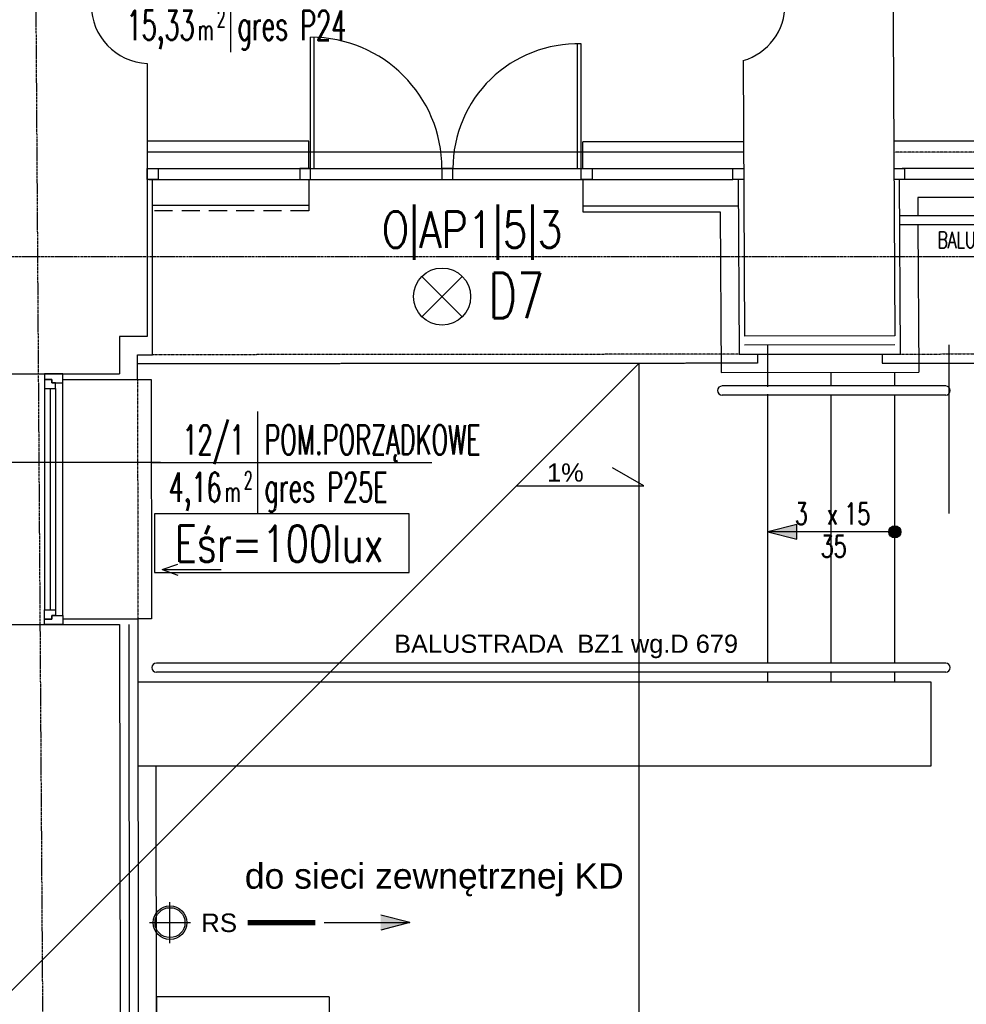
# Model space of a CAD drawing. Header units: inches. Extents: x -281236 to -70395, y 38777 to 102341.
# Tile 86 of 244: x -141656 to -141135, y 50112 to 50655. Entities that reach past the tile are written whole.
import ezdxf
from ezdxf.enums import TextEntityAlignment as Align

# ---------------------------------------------------------------- set-up
doc = ezdxf.new("R2010")
doc.units = ezdxf.units.IN
doc.header["$MEASUREMENT"] = 0
for name, pattern in [('CENTER', [2, 1.25, -0.25, 0.25, -0.25]), ('DASHDOT', [1, 0.5, -0.25, 0, -0.25]), ('DASHED2', [0.375, 0.25, -0.125])]:
    doc.linetypes.add(name, pattern=pattern)
doc.layers.get('0').update_dxf_attribs({"color": 101})
for name, color, linetype in [('cokół_widok', 255, 'Continuous'), ('E-90', 6, 'Continuous'), ('E-OPIS-POM', 6, 'Continuous'), ('E35', 6, 'Continuous'), ('Ele-balustrada', 64, 'Continuous'), ('Ins-went-opis', 141, 'Continuous'), ('Ins-wod', 152, 'Continuous'), ('Ins-wod-opis', 155, 'Continuous'), ('Mkd-odpływy', 7, 'Continuous'), ('Okn---okna', 5, 'Continuous'), ('Opis-spadki', 61, 'Continuous'), ('Os-osie glowne', 8, 'CENTER'), ('Sc-cegla pelna', 32, 'Continuous'), ('Sc-izolacja term-obrys', 132, 'Continuous'), ('Sc-izolacja term-styropian', 151, 'STYROPIAN-KA'), ('Sc-nad', 5, 'DASHED2'), ('Sc-nadproza kon', 5, 'DASHED2'), ('Sch-opis', 51, 'Continuous'), ('studzienki_widok', 52, 'Continuous'), ('W-idok', 9, 'Continuous')]:
    doc.layers.add(name, color=color, linetype=linetype)
doc.styles.add('KA wymiar', font='romans.shx', dxfattribs={"width": 0.6})
doc.styles.add('ROMANS', font='romans', dxfattribs={"width": 0.85})
doc.styles.add('TYTUL2', font='ARIAL.TTF')
doc.linetypes.add('BATTING', pattern='A,0.0001,-0.1,[134,ltypeshp.shx,S=0.1,R=0,X=-0.1,Y=0],-0.2,[134,ltypeshp.shx,S=0.1,R=180,X=0.1,Y=0],-0.1', length=0.4001)
doc.linetypes.add('STYROPIAN-KA', pattern='A,0.0001,-0.1,[135,ltypeshp.shx,S=0.1,R=0,X=-0.1,Y=0],0,[135,ltypeshp.shx,S=0.1,R=180,X=0.1,Y=0],-0.1', length=0.2001)

# ---------------------------------------------------------------- blocks, each defined once
blk = doc.blocks.new('pow')
for p, q in [((0, 0.523), (0, -0.523)), ((-1.075, 0), (1.78, 0))]:
    blk.add_line(p, q)
at = {"style": 'KA wymiar', "width": 0.6}
for s, height, p in [('2', 0.18, (-0.139, -0.27)), ('m', 0.21, (-0.333, -0.401))]:
    blk.add_text(s, height=height, dxfattribs=at).set_placement(p)
for tag, p in [('01', (-0.131, 0.084)), ('000.00', (-0.364, -0.401))]:
    blk.add_attdef(tag, text='', height=0.3, dxfattribs=at).set_placement(p, align=Align.RIGHT)
for tag, p in [('POMIESZCZENIE', (0.071, 0.084)), ('POSADZKA', (0.071, -0.401))]:
    blk.add_attdef(tag, p, '', height=0.3, dxfattribs=at)
blk = doc.blocks.new('ozn_schody-strzałka8x16')
at = {"ltscale": 25}
blk.add_hatch(color=256, dxfattribs=at).paths.add_polyline_path([(0, 0), (-4, -16), (4, -16)])
blk.add_lwpolyline([(0, 0), (-4, -16), (4, -16)], close=True, dxfattribs=at)
blk = doc.blocks.new('ozn_schody-kółko_d14')
at = {"ltscale": 25}
h = blk.add_hatch(color=256, dxfattribs=at)
edge = h.paths.add_edge_path()
edge.add_arc((0, 0), 3.33, 0, 360)
at = {"ltscale": 7}
blk.add_circle((0, 0), 3.33, dxfattribs=at)
blk = doc.blocks.new('ozn_opis-schodów1-rzut')
at = {"style": 'ROMANS', "width": 0.7}
blk.add_text('x', height=12, dxfattribs=at).set_placement((-3.32, 3))
at = {"ltscale": 25, "style": 'ROMANS', "width": 0.7}
blk.add_attdef('Ilość', text='', height=12, dxfattribs=at).set_placement((-7.75, 3), align=Align.RIGHT)
blk.add_attdef('Wysokość', (6.22, 3), '', height=12, dxfattribs=at)
blk.add_attdef('Długość', text='', height=12, dxfattribs=at).set_placement((0.41, -15), align=Align.CENTER)
blk = doc.blocks.new('rura_spustowa')
at = {"layer": 'Ins-wod', "linetype": 'Continuous'}
for p, q in [((0, -11.25), (0, 11.25)), ((-11.25, 0), (11.25, 0))]:
    blk.add_line(p, q, dxfattribs=at)
at = {"layer": 'Ins-wod', "linetype": 'Continuous', "ltscale": 25}
for radius in [9.25, 8.25]:
    blk.add_circle((0, 0), radius, dxfattribs=at)
blk = doc.blocks.new('0630_STRZAŁKA')
at = {"ltscale": 0.5}
for points in [[(0, 0), (-3.03, -8.56)], [(0, 0), (0, -32.43)], [(0, 0), (3.03, -8.56)]]:
    blk.add_lwpolyline(points, dxfattribs=at)
blk = doc.blocks.new('st_mała')
at = {"layer": 'Ele-balustrada'}
for p, q in [((81.5, -13.5), (0, -13.5)), ((81.5, -150.5), (81.5, -13.5)), ((76.5, -18.5), (0, -18.5)), ((76.5, -145.5), (76.5, -18.5)), ((76.5, -145.5), (0, -145.5)), ((81.5, -150.5), (0, -150.5))]:
    blk.add_line(p, q, dxfattribs=at)
at = {"layer": 'studzienki_widok'}
for p, q in [((95, 0), (0, 0)), ((0, 0), (0, -26)), ((95, 0), (95, -164)), ((69, -26), (0, -26)), ((69, -138), (69, -26)), ((69, -138), (0, -138)), ((0, -164), (0, -138)), ((95, -164), (0, -164)), ((95, -164), (69, -164))]:
    blk.add_line(p, q, dxfattribs=at)

msp = doc.modelspace()

# ---------------------------------------------------------------- hatches: boundary and pattern name
at = {"layer": 'Ins-wod'}
msp.add_hatch(color=256, dxfattribs=at).paths.add_polyline_path([(-141457.41, 50161.54), (-141457.41, 50153.2), (-141441.37, 50157.37)])

# ---------------------------------------------------------------- linework, layer by layer
at = {"layer": 'cokół_widok'}
for p, q in [((-141346.04, 50551.96), (-141346.04, 50548.96)), ((-141346.04, 50548.96), (-141270.42, 50548.96)), ((-141270.42, 50548.96), (-141269.93, 50460.46)), ((-141269.93, 50460.46), (-141161.19, 50460.57)), ((-141579.41, 48482.14), (-141581.12, 50243.82))]:
    msp.add_line(p, q, dxfattribs=at)
for points in [[(-140859.3, 50546.72), (-140859.3, 50556.72), (-141161.73, 50556.72), (-141161.67, 50546.72)], [(-141161.64, 50541.72), (-141161.19, 50460.57)]]:
    msp.add_lwpolyline(points, dxfattribs=at)
at = {"layer": 'E35'}
for p, q in [((-141412.51, 50513.33), (-141434.79, 50491.06)), ((-141412.51, 50491.06), (-141434.79, 50513.33)), ((-141951.95, 49828.65), (-141315.2, 50465.41)), ((-141315.2, 50465.41), (-141315.2, 49761.01)), ((-141578.7, 50410.74), (-141685.57, 50410.74))]:
    msp.add_line(p, q, dxfattribs=at)
at = {"layer": 'E35', "linetype": 'Continuous', "ltscale": 0.3}
msp.add_lwpolyline([(-141582.01, 50350.23), (-141441.68, 50350.23), (-141441.68, 50382.51), (-141582.01, 50382.51)], close=True, dxfattribs=at)
at = {"layer": 'E35'}
msp.add_circle((-141423.65, 50502.2), 15.75, dxfattribs=at)
at = {"layer": 'Ele-balustrada'}
for p, q in [((-140849.3, 50546.72), (-141171.67, 50546.72)), ((-140849.3, 50541.72), (-141171.67, 50541.72)), ((-141146.31, 50452.96), (-141269.43, 50452.96)), ((-141146.31, 50447.96), (-141269.43, 50447.96)), ((-141146.31, 50300.32), (-141580.95, 50300.32)), ((-141146.31, 50295.32), (-141580.95, 50295.32))]:
    msp.add_line(p, q, dxfattribs=at)
for centre, start, end in [((-141269.43, 50450.46), 90, 270), ((-141146.31, 50450.46), 270, 90), ((-141580.95, 50297.82), 90, 270), ((-141146.31, 50297.82), 270, 90)]:
    msp.add_arc(centre, 2.5, start, end, dxfattribs=at)
at = {"layer": 'Ins-wod'}
for p, q in [((-141441.37, 50157.37), (-141457.41, 50161.54)), ((-141488.6, 50157.37), (-141441.37, 50157.37)), ((-141441.37, 50157.37), (-141457.41, 50153.2))]:
    msp.add_line(p, q, dxfattribs=at)
at = {"layer": 'Mkd-odpływy', "const_width": 3}
msp.add_lwpolyline([(-141530.71, 50157.37), (-141493.36, 50157.37)], dxfattribs=at)
at = {"layer": 'Okn---okna'}
for p, q in [((-141496.04, 50572.72), (-141496.04, 50645.07)), ((-141494.04, 50572.72), (-141494.04, 50645.04)), ((-141349.04, 50572.72), (-141349.04, 50641.36)), ((-141347.04, 50572.72), (-141347.04, 50641.34)), ((-141585.07, 50572.72), (-141263.55, 50572.72)), ((-141174.81, 50572.72), (-141174.81, 50566.72)), ((-141168.95, 50572.72), (-141168.95, 50566.72)), ((-141168.95, 50566.72), (-141174.78, 50566.72)), ((-141632.5, 50326.61), (-141632.5, 50454.61)), ((-141642.5, 50451.61), (-141642.5, 50329.61)), ((-141639.5, 50451.61), (-141639.5, 50329.61)), ((-141636.5, 50451.61), (-141636.5, 50329.61))]:
    msp.add_line(p, q, dxfattribs=at)
for points in [[(-141580.03, 50572.72), (-141580.03, 50566.72), (-141586.03, 50566.72), (-141586.03, 50572.72), (-141580.03, 50572.72)], [(-141499.04, 50572.72), (-141502.04, 50572.72), (-141502.04, 50566.72), (-141496.04, 50566.72), (-141496.04, 50572.72), (-141499.04, 50572.72)], [(-141420.69, 50572.72), (-141423.69, 50572.72), (-141423.69, 50566.72), (-141417.69, 50566.72), (-141417.69, 50572.72), (-141420.69, 50572.72)], [(-141344.04, 50572.72), (-141341.04, 50572.72), (-141341.04, 50566.72), (-141347.04, 50566.72), (-141347.04, 50572.72), (-141344.04, 50572.72)], [(-141257.55, 50572.72), (-141257.55, 50566.72), (-141263.55, 50566.72), (-141263.55, 50572.72), (-141257.55, 50572.72)], [(-141174.81, 50572.72), (-141168.95, 50572.72)], [(-140846.3, 50572.72), (-141170.29, 50572.72)], [(-140846.3, 50566.72), (-141170.29, 50566.72)]]:
    msp.add_lwpolyline(points, dxfattribs=at)
for points in [[(-141632.5, 50454.61), (-141632.5, 50459.61), (-141642.5, 50459.61), (-141642.5, 50456.61), (-141638.5, 50456.61), (-141638.5, 50454.61)], [(-141636.5, 50451.61), (-141636.5, 50454.61), (-141638.5, 50454.61), (-141638.5, 50456.61), (-141642.5, 50456.61), (-141642.5, 50454.61), (-141642.5, 50451.61)], [(-141636.5, 50329.61), (-141636.5, 50326.61), (-141638.5, 50326.61), (-141638.5, 50324.61), (-141642.5, 50324.61), (-141642.5, 50326.61), (-141642.5, 50329.61)], [(-141632.5, 50326.61), (-141632.5, 50321.61), (-141642.5, 50321.61), (-141642.5, 50324.61), (-141638.5, 50324.61), (-141638.5, 50326.61)]]:
    msp.add_lwpolyline(points, close=True, dxfattribs=at)
for centre, radius, start, end in [((-141496.04, 50572.72), 72.35, 0, 90), ((-141349.04, 50572.72), 68.65, 88.3305, 180)]:
    msp.add_arc(centre, radius, start, end, dxfattribs=at)
at = {"layer": 'Opis-spadki', "color": 4}
for p, q in [((-141312.56, 50397.93), (-141329.82, 50407.89)), ((-141382.52, 50397.93), (-141312.56, 50397.93))]:
    msp.add_line(p, q, dxfattribs=at)
at = {"layer": 'Os-osie glowne'}
for p, q in [((-141628.68, 47893.27), (-141656.02, 51985.69)), ((-143318.47, 50524.29), (-138010.68, 50524.29))]:
    msp.add_line(p, q, dxfattribs=at)
at = {"layer": 'Sc-cegla pelna'}
for p, q in [((-141586.04, 50630.58), (-141586.04, 50480.16)), ((-141677.01, 50321.65), (-141601.19, 50321.65))]:
    msp.add_line(p, q, dxfattribs=at)
for points in [[(-141176.19, 50822.02), (-141174.31, 50480.55)], [(-141257.88, 50632.2), (-141257.04, 50480.47)], [(-141586.04, 50480.16), (-141601.35, 50480.14)], [(-141601.35, 50480.14), (-141601.33, 50459.61)], [(-141174.31, 50480.55), (-141257.04, 50480.47)], [(-141673.24, 50459.6), (-141601.33, 50459.61)], [(-141601.19, 50321.65), (-141600.98, 50104.71)]]:
    msp.add_lwpolyline(points, dxfattribs=at)
for centre, radius, start, end in [((-141584.57, 50662.74), 32.2, 92.1179, 267.3907), ((-141266.76, 50662.94), 31.99, 286.12, 74.5121)]:
    msp.add_arc(centre, radius, start, end, dxfattribs=at)
at = {"layer": 'Sc-izolacja term-obrys'}
for p, q in [((-141260.51, 50566.72), (-141259.98, 50470.47)), ((-141171.25, 50470.56), (-141171.78, 50566.72)), ((-141259.98, 50470.47), (-141171.25, 50470.56))]:
    msp.add_line(p, q, dxfattribs=at)
for points in [[(-141632.49, 50456.61), (-141591.33, 50456.61), (-141591.34, 50470.15), (-141583.04, 50470.16), (-141583.04, 50566.72)], [(-141632.36, 50324.65), (-141591.2, 50324.65), (-141590.98, 50101.72), (-141622.49, 50101.69)]]:
    msp.add_lwpolyline(points, dxfattribs=at)
at = {"layer": 'Sc-izolacja term-styropian', "linetype": 'BATTING', "ltscale": 0.25}
for points in [[(-141174.3, 50475.55), (-141257.03, 50475.47)], [(-141596.19, 50321.66), (-141595.98, 50104.71)]]:
    msp.add_lwpolyline(points, dxfattribs=at)
at = {"layer": 'Sc-nad'}
for p, q in [((-141257.6, 50581.72), (-141586.04, 50581.72)), ((-141585.07, 50566.72), (-141263.55, 50566.72))]:
    msp.add_line(p, q, dxfattribs=at)
at = {"layer": 'Sc-nadproza kon', "linetype": 'DASHDOT', "ltscale": 0.5}
for p, q in [((-140846.3, 50581.72), (-141174.86, 50581.72)), ((-141259.98, 50470.47), (-141583.04, 50470.16)), ((-141171.25, 50470.56), (-140849.3, 50470.88)), ((-141591.33, 50456.61), (-141591.2, 50324.65))]:
    msp.add_line(p, q, dxfattribs=at)
at = {"layer": 'Sch-opis'}
msp.add_lwpolyline([(-141174.31, 50372.65), (-141244.31, 50372.65)], dxfattribs=at)
at = {"layer": 'W-idok'}
for p, q in [((-141497.04, 50587.89), (-141586.04, 50587.89)), ((-141497.04, 50572.72), (-141497.04, 50587.89)), ((-141257.63, 50587.48), (-141346.04, 50587.48)), ((-140846.3, 50587.72), (-141174.95, 50587.72)), ((-141497.04, 50552.37), (-141583.04, 50552.37)), ((-141260.43, 50551.96), (-141346.04, 50551.96)), ((-141244.44, 50475.59), (-141244.44, 50452.46)), ((-141144.31, 50382.7), (-141144.31, 50475.58)), ((-141209.31, 50452.96), (-141209.31, 50460.52)), ((-141174.31, 50452.96), (-141174.31, 50460.55)), ((-141244.44, 50448.46), (-141244.44, 50300.32)), ((-141209.31, 50300.32), (-141209.31, 50447.96)), ((-141174.31, 50300.32), (-141174.31, 50447.96)), ((-141244.44, 50295.32), (-141244.44, 50289.82)), ((-141209.31, 50289.82), (-141209.31, 50295.32)), ((-141174.31, 50289.82), (-141174.31, 50295.32)), ((-141154.31, 50289.82), (-141591.16, 50289.82)), ((-141154.31, 50243.82), (-141154.31, 50289.82)), ((-141591.17, 50243.82), (-141154.31, 50243.82))]:
    msp.add_line(p, q, dxfattribs=at)
at = {"layer": 'W-idok', "linetype": 'DASHED2', "ltscale": 40}
for p, q in [((-141497.04, 50552.37), (-141497.04, 50549.37)), ((-141497.04, 50549.37), (-141583.04, 50549.37)), ((-141249.98, 50470.47), (-141249.98, 50465.48)), ((-141181.25, 50470.56), (-141181.25, 50465.55))]:
    msp.add_line(p, q, dxfattribs=at)
at = {"layer": 'W-idok', "linetype": 'DASHED2'}
for p, q in [((-141249.98, 50465.48), (-141591.34, 50465.15)), ((-141181.25, 50465.55), (-140839.3, 50465.89))]:
    msp.add_line(p, q, dxfattribs=at)
at = {"layer": 'W-idok'}
for points in [[(-141496.04, 50572.72), (-141496.04, 50587.89)], [(-141346.04, 50572.72), (-141346.04, 50587.48)], [(-141497.04, 50566.72), (-141497.04, 50552.37)], [(-141346.04, 50566.72), (-141346.04, 50551.96)], [(-141591.33, 50456.61), (-141583.82, 50456.62), (-141583.7, 50324.66)], [(-141583.7, 50324.66), (-141591.2, 50324.65)]]:
    msp.add_lwpolyline(points, dxfattribs=at)

# ---------------------------------------------------------------- block references
msp.add_blockref('st_mała', (-141580.86, 50116.57))
at = {"layer": 'E-OPIS-POM', "xscale": 54, "yscale": 54, "zscale": 54}
for p, values in [((-141540.23, 50665.16), {'000.00': '15,33', '01': '21/1', 'POMIESZCZENIE': 'KORYTARZ', 'POSADZKA': 'gres P24'}), ((-141525.37, 50410.74), {'000.00': '4,16', '01': '12/1', 'POMIESZCZENIE': 'POM.PORZĄDKOWE', 'POSADZKA': 'gres P25E'})]:
    msp.add_blockref('pow', p, dxfattribs=at).add_auto_attribs(values)
at = {"layer": 'Ins-went-opis', "xscale": -1, "rotation": 90}
msp.add_blockref('0630_STRZAŁKA', (-141577.73, 50351.86), dxfattribs=at)
at = {"layer": 'Ins-wod'}
msp.add_blockref('rura_spustowa', (-141573.47, 50157.37), dxfattribs=at)
at = {"layer": 'Sch-opis'}
ref = msp.add_blockref('ozn_opis-schodów1-rzut', (-141208.42, 50373.59), dxfattribs=at)
ref.add_attrib('Ilość', '3', dxfattribs={"layer": '0', "ltscale": 25, "height": 12, "style": 'ROMANS', "width": 0.7}).set_placement((-141222.17, 50376.59), align=Align.RIGHT)
ref.add_attrib('Wysokość', '15', (-141202.2, 50376.59), dxfattribs={"layer": '0', "ltscale": 25, "height": 12, "style": 'ROMANS', "width": 0.7})
ref.add_attrib('Długość', '35', dxfattribs={"layer": '0', "ltscale": 25, "height": 12, "style": 'ROMANS', "width": 0.7}).set_placement((-141208.01, 50358.59), align=Align.CENTER)
at = {"layer": 'Sch-opis', "rotation": 90}
msp.add_blockref('ozn_schody-strzałka8x16', (-141244.31, 50372.65), dxfattribs=at)
at = {"layer": 'Sch-opis'}
msp.add_blockref('ozn_schody-kółko_d14', (-141174.31, 50372.65), dxfattribs=at)

# ---------------------------------------------------------------- texts
at = {"layer": 'E-90', "style": 'ROMANS'}
for s, rotation, width, p in [('O|AP1|5|3', 0, 0.8, (-141407.08, 50537.71)), ('Eśr=100lux', 360, 0.75, (-141513.35, 50366.08))]:
    msp.add_text(s, height=20, rotation=rotation, dxfattribs=dict(at, width=width)).set_placement(p, align=Align.MIDDLE)
at = {"layer": 'E35', "style": 'ROMANS', "width": 0.7}
msp.add_text('D7', height=25, dxfattribs=at).set_placement((-141382.8, 50502.76), align=Align.MIDDLE)
at = {"layer": 'Ins-wod', "style": 'TYTUL2'}
msp.add_text('do sieci zewnętrznej KD', height=14, dxfattribs=at).set_placement((-141532.27, 50176.1, 0))
at = {"layer": 'Ins-wod-opis', "style": 'TYTUL2'}
msp.add_text('RS', height=10.212, dxfattribs=at).set_placement((-141546.43, 50157.3), align=Align.MIDDLE)
at = {"layer": 'Opis-spadki', "style": 'TYTUL2'}
msp.add_text('1%%%', height=10, dxfattribs=at).set_placement((-141355.74, 50405.3), align=Align.MIDDLE_CENTER)
at = {"layer": 'Sch-opis', "style": 'ROMANS', "width": 0.7}
msp.add_text('BALUSTRADA BB4 mocowanie wg.detalu D682/1 ', height=9, dxfattribs=at).set_placement((-141150.81, 50528.96))
at = {"layer": 'Sch-opis', "style": 'TYTUL2'}
msp.add_text('BALUSTRADA  BZ1 wg.D 679', height=10, dxfattribs=at).set_placement((-141450.06, 50305.99))

doc.saveas('drawing.dxf')
